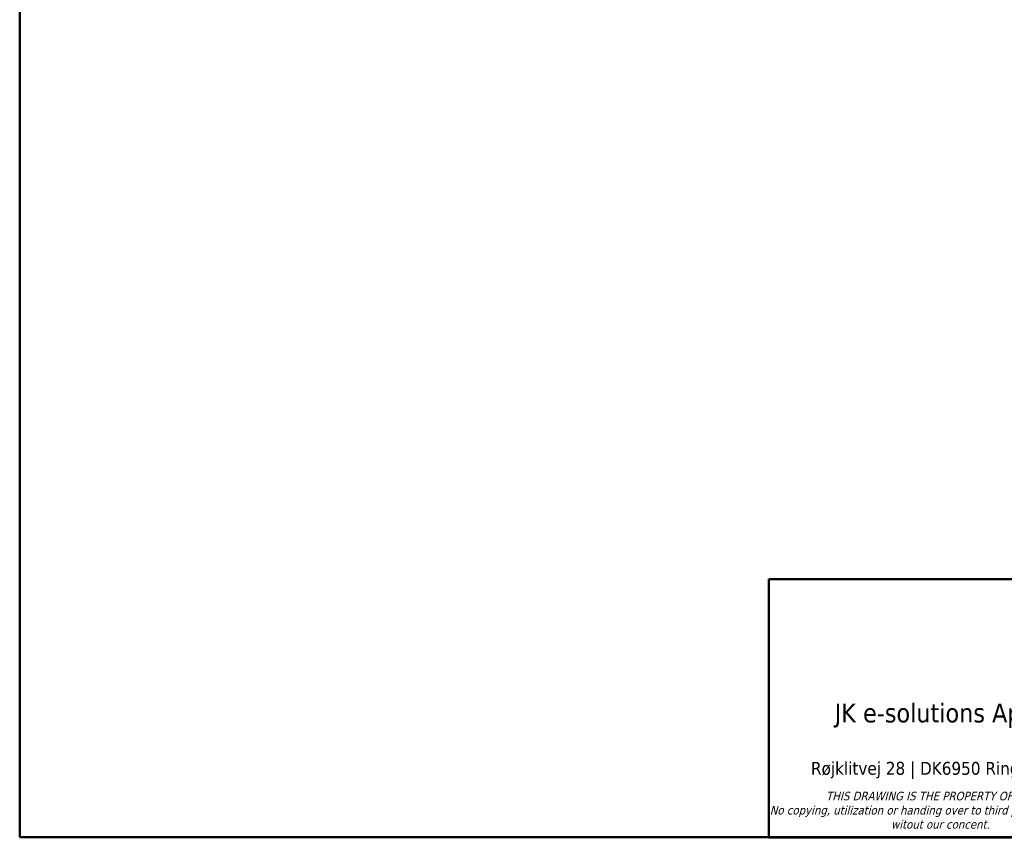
# Model space of a CAD drawing. Header units: millimetres. Extents: x 15 to 430, y 13 to 300.
# Tile 1 of 11: x 15 to 187, y 15 to 157. Entities that reach past the tile are written whole.
import ezdxf
from ezdxf.enums import TextEntityAlignment as Align

# ---------------------------------------------------------------- set-up
doc = ezdxf.new("R2010")
doc.units = ezdxf.units.MM
doc.header["$LTSCALE"] = 1.5
doc.layers.add('Border (ISO)', color=7, linetype='Continuous', lineweight=50)
doc.layers.add('Title (ISO)', color=7, linetype='Continuous', lineweight=50)
doc.styles.add('Note Text (ISO)', font='tahoma.ttf')
doc.styles.get("Standard").update_dxf_attribs({"font": 'tahoma.ttf'})

# ---------------------------------------------------------------- blocks, each defined once
blk = doc.blocks.new('Borders Border')
at = {"layer": 'Border (ISO)'}
for p, q in [((10, 10), (10, 200)), ((287, 10), (10, 10))]:
    blk.add_line(p, q, dxfattribs=at)
blk = doc.blocks.new('Title Blocks JKE')
at = {"layer": 'Title (ISO)'}
for p, q in [((100.89, 162.13), (290.89, 162.13)), ((100.89, 132.13), (100.89, 162.13)), ((290.89, 132.13), (100.89, 132.13))]:
    blk.add_line(p, q, dxfattribs=at)
at = {"layer": 'Title (ISO)', "insert": (108.54, 147.68), "char_height": 2.2, "attachment_point": 1, "style": 'Note Text (ISO)'}
blk.add_mtext('\\fTahoma|b0|i0;JK e-solutions ApS', dxfattribs=at)
at = {"layer": 'Title (ISO)', "attachment_point": 2, "style": 'Note Text (ISO)'}
for s, insert, char_height, width, line_spacing_factor in [('\\fTahoma|b0|i0;\\H1.5000;Røjklitvej 28 | DK6950 Ringkøbing\\fTahoma|b0|i0;\\H2.0000;\\P', (120.88, 140.9), 1.5, 39.9232, 4), ('\\fTahoma|b0|i1;\\H1.0000;THIS DRAWING IS THE PROPERTY OF JKE APS\\P\\fTahoma|b0|i1;\\H1.0000;No copying, utilization or handing over to third parties is permitted witout our concent.', (120.81, 137.43), 1, 39.5987, 0.987884)]:
    blk.add_mtext(s, dxfattribs=dict(at, insert=insert, char_height=char_height, width=width, line_spacing_factor=line_spacing_factor))
at = {"layer": 'Title (ISO)', "lineweight": 30, "flags": 104}
for tag, p in [('DESCRIPTION', (210.56, 158.38)), ('TITLE', (210.56, 154.63)), ('SUBJECT', (210.56, 150.88))]:
    blk.add_attdef(tag, text='', height=2.5, dxfattribs=at).set_placement(p, align=Align.MIDDLE_LEFT)
for tag, height, p in [('MASS\\P3;', 2.5, (143.89, 147.63)), ('CREATION_DATE', 2.5, (177.22, 147.63)), ('Surface', 2.5, (143.89, 140.13)), ('MATERIAL', 2.5, (243.61, 140.13)), ('DESIGNER', 2.5, (177.22, 140.13)), ('Dimension', 2.5, (143.89, 132.63)), ('PART_NUMBER', 2.2, (243.61, 132.63))]:
    blk.add_attdef(tag, text='', height=height, dxfattribs=at).set_placement(p, align=Align.BOTTOM_LEFT)
blk.add_attdef('Sheet_Size', text='', height=2.5, dxfattribs=at).set_placement((215.89, 140.13), align=Align.BOTTOM_CENTER)
blk.add_attdef('REVISION_NUMBER', text='', height=2.2, dxfattribs=at).set_placement((287.39, 134.9), align=Align.MIDDLE_CENTER)

msp = doc.modelspace()

# ---------------------------------------------------------------- block references
at = {"xscale": 1.5, "yscale": 1.5, "zscale": 1.5}
for name, p in [('Borders Border', (0, 0)), ('Title Blocks JKE', (-5.83, -183.2))]:
    msp.add_blockref(name, p, dxfattribs=at)

doc.saveas('drawing.dxf')
